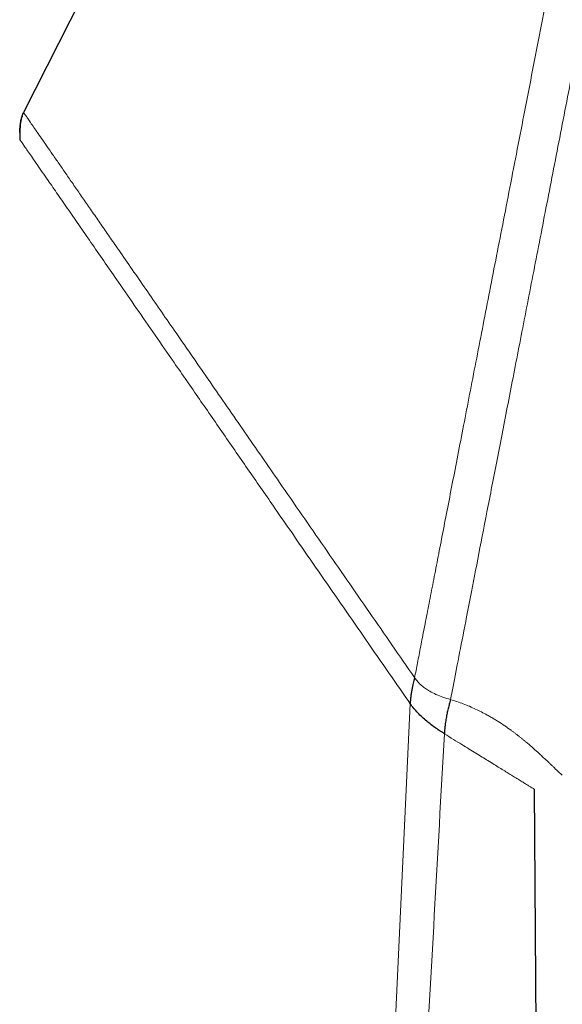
# Model space of a CAD drawing. Header units: millimetres. Extents: x 8 to 2230, y 12 to 2204.
# Tile 152 of 163: x 1594 to 1616, y 1818 to 1858. Entities that reach past the tile are written whole.
import ezdxf

# ---------------------------------------------------------------- set-up
doc = ezdxf.new("R2010")
doc.units = ezdxf.units.MM

msp = doc.modelspace()

# ---------------------------------------------------------------- linework, layer by layer
at = {"color": 7, "linetype": 'Continuous', "lineweight": 30}
for p, q in [((1626.978, 1919.638), (1593.961, 1854.344)), ((1593.902, 1854.199), (1593.901, 1854.196)), ((1593.902, 1854.199), (1593.901, 1854.196)), ((1593.905, 1854.212), (1593.961, 1854.344)), ((1614.677, 1826.897), (1614.679, 1826.896)), ((1614.679, 1826.896), (1615.46, 1727.15))]:
    msp.add_line(p, q, dxfattribs=at)
at = {"color": 252, "linetype": 'Continuous', "lineweight": 0}
for p, q in [((1593.901, 1854.196), (1593.905, 1854.212)), ((1609.649, 1830.361), (1604.141, 1711.299))]:
    msp.add_line(p, q, dxfattribs=at)
for points, knots in [([(1628.862, 1920.944), (1628.858, 1920.921), (1628.849, 1920.877), (1628.779, 1920.516), (1628.667, 1919.941), (1628.511, 1919.136), (1628.311, 1918.108), (1628.069, 1916.862), (1627.785, 1915.405), (1627.462, 1913.743), (1627.101, 1911.885), (1626.704, 1909.841), (1626.272, 1907.62), (1625.808, 1905.234), (1625.315, 1902.694), (1624.794, 1900.014), (1624.248, 1897.207), (1623.68, 1894.286), (1623.094, 1891.267), (1622.49, 1888.165), (1621.874, 1884.995), (1621.248, 1881.773), (1620.615, 1878.515), (1619.978, 1875.238), (1619.34, 1871.957), (1618.705, 1868.691), (1618.076, 1865.454), (1617.456, 1862.263), (1616.847, 1859.134), (1616.254, 1856.083), (1615.679, 1853.124), (1615.125, 1850.274), (1614.595, 1847.546), (1614.091, 1844.953), (1613.616, 1842.51), (1613.172, 1840.227), (1612.762, 1838.117), (1612.388, 1836.19), (1612.05, 1834.455), (1611.753, 1832.925), (1611.493, 1831.589), (1611.356, 1830.881), (1611.287, 1830.527)], [0, 0, 0, 0, 0.025, 0.05, 0.075, 0.1, 0.125, 0.15, 0.175, 0.2, 0.225, 0.25, 0.275, 0.3, 0.325, 0.35, 0.375, 0.4, 0.425, 0.45, 0.475, 0.5, 0.525, 0.55, 0.575, 0.6, 0.625, 0.65, 0.675, 0.7, 0.725, 0.75, 0.775, 0.8, 0.825, 0.85, 0.875, 0.9, 0.925, 0.95, 0.975, 1, 1, 1, 1]), ([(1609.83, 1831.417), (1609.868, 1831.613), (1609.945, 1832.007), (1610.076, 1832.68), (1610.218, 1833.411), (1610.373, 1834.207), (1610.539, 1835.059), (1610.715, 1835.965), (1610.9, 1836.922), (1611.097, 1837.935), (1611.306, 1839.009), (1611.526, 1840.144), (1611.758, 1841.339), (1612.001, 1842.585), (1612.252, 1843.88), (1612.512, 1845.215), (1612.778, 1846.586), (1613.051, 1847.991), (1613.332, 1849.435), (1613.622, 1850.925), (1613.92, 1852.461), (1614.227, 1854.039), (1614.54, 1855.65), (1614.859, 1857.291), (1615.182, 1858.95), (1615.507, 1860.623), (1615.834, 1862.307), (1616.166, 1864.011), (1616.502, 1865.742), (1616.843, 1867.498), (1617.189, 1869.276), (1617.536, 1871.062), (1617.884, 1872.854), (1618.231, 1874.637), (1618.575, 1876.409), (1618.917, 1878.166), (1619.257, 1879.916), (1619.597, 1881.667), (1619.937, 1883.415), (1620.276, 1885.159), (1620.612, 1886.884), (1620.943, 1888.589), (1621.268, 1890.262), (1621.587, 1891.9), (1621.898, 1893.502), (1622.204, 1895.076), (1622.506, 1896.629), (1622.803, 1898.158), (1623.095, 1899.66), (1623.379, 1901.122), (1623.656, 1902.543), (1623.922, 1903.912), (1624.177, 1905.227), (1624.422, 1906.488), (1624.658, 1907.701), (1624.886, 1908.871), (1625.104, 1909.996), (1625.313, 1911.072), (1625.512, 1912.092), (1625.698, 1913.053), (1625.872, 1913.948), (1626.033, 1914.776), (1626.182, 1915.539), (1626.318, 1916.24), (1626.442, 1916.881), (1626.555, 1917.459), (1626.655, 1917.972), (1626.741, 1918.419), (1626.815, 1918.797), (1626.875, 1919.105), (1626.921, 1919.343), (1626.954, 1919.512), (1626.975, 1919.618), (1626.977, 1919.632), (1626.978, 1919.638)], [0, 0, 0, 0, 0.013945, 0.02789, 0.041835, 0.055781, 0.069728, 0.083426, 0.097126, 0.110826, 0.124528, 0.138481, 0.152437, 0.166395, 0.180356, 0.194319, 0.208035, 0.221754, 0.235476, 0.249202, 0.263181, 0.277165, 0.291153, 0.305146, 0.319147, 0.332905, 0.346672, 0.360448, 0.374234, 0.388281, 0.402337, 0.416398, 0.430461, 0.444524, 0.458331, 0.472132, 0.485923, 0.499702, 0.513718, 0.527724, 0.541722, 0.555714, 0.569704, 0.583443, 0.597184, 0.610928, 0.624677, 0.638684, 0.652696, 0.666713, 0.680732, 0.694752, 0.708523, 0.722296, 0.73607, 0.749845, 0.763872, 0.777899, 0.791927, 0.805955, 0.819984, 0.833763, 0.847543, 0.861323, 0.875104, 0.88909, 0.903078, 0.917066, 0.931055, 0.945045, 0.958784, 0.972523, 0.986262, 1, 1, 1, 1]), ([(1609.83, 1831.417), (1609.524, 1831.859), (1608.912, 1832.743), (1607.996, 1834.067), (1607.08, 1835.39), (1606.167, 1836.71), (1605.255, 1838.026), (1604.412, 1839.245), (1603.636, 1840.365), (1602.928, 1841.388), (1602.224, 1842.405), (1601.525, 1843.416), (1600.831, 1844.419), (1600.178, 1845.362), (1599.567, 1846.245), (1598.997, 1847.068), (1598.437, 1847.877), (1597.95, 1848.581), (1597.533, 1849.183), (1597.183, 1849.689), (1596.843, 1850.181), (1596.512, 1850.658), (1596.194, 1851.117), (1595.889, 1851.558), (1595.6, 1851.976), (1595.328, 1852.37), (1595.075, 1852.735), (1594.843, 1853.069), (1594.636, 1853.369), (1594.455, 1853.631), (1594.302, 1853.851), (1594.177, 1854.032), (1594.08, 1854.171), (1594.012, 1854.27), (1593.969, 1854.332), (1593.964, 1854.34), (1593.961, 1854.344)], [0, 0, 0, 0, 0.046561, 0.093122, 0.139685, 0.186248, 0.232809, 0.279371, 0.315955, 0.352541, 0.389136, 0.425737, 0.462339, 0.498949, 0.530157, 0.561363, 0.592572, 0.623804, 0.644644, 0.665487, 0.686325, 0.707162, 0.728011, 0.748897, 0.769832, 0.790784, 0.811723, 0.832633, 0.853511, 0.87437, 0.895236, 0.916129, 0.937056, 0.958015, 0.979001, 1, 1, 1, 1]), ([(1609.649, 1830.361), (1609.197, 1831.014), (1608.293, 1832.32), (1606.938, 1834.277), (1605.585, 1836.231), (1604.333, 1838.04), (1603.182, 1839.703), (1602.133, 1841.219), (1601.092, 1842.723), (1600.147, 1844.089), (1599.297, 1845.316), (1598.543, 1846.405), (1597.868, 1847.38), (1597.273, 1848.241), (1596.753, 1848.992), (1596.255, 1849.712), (1595.783, 1850.393), (1595.346, 1851.025), (1594.993, 1851.535), (1594.715, 1851.936), (1594.501, 1852.245), (1594.314, 1852.516), (1594.155, 1852.745), (1594.025, 1852.933), (1593.908, 1853.102), (1593.819, 1853.232), (1593.807, 1853.249), (1593.801, 1853.257)], [0, 0, 0, 0, 0.069861, 0.139715, 0.209581, 0.279454, 0.334351, 0.389257, 0.444167, 0.499066, 0.540656, 0.582254, 0.62386, 0.655076, 0.686314, 0.717554, 0.74882, 0.780178, 0.811574, 0.832486, 0.853368, 0.874231, 0.895102, 0.916003, 0.936943, 0.968426, 1, 1, 1, 1]), ([(1593.819, 1853.232), (1593.81, 1853.245), (1593.801, 1853.258), (1593.801, 1853.257), (1593.801, 1853.257)], [0, 0, 0, 0, 0.968851, 1, 1, 1, 1]), ([(1611.287, 1830.527), (1611.184, 1830.56), (1610.986, 1830.624), (1610.704, 1830.733), (1610.466, 1830.848), (1610.269, 1830.971), (1610.106, 1831.099), (1609.957, 1831.246), (1609.873, 1831.359), (1609.83, 1831.417)], [0, 0, 0, 0, 0.192321, 0.37027, 0.535499, 0.653014, 0.767423, 0.881804, 1, 1, 1, 1]), ([(1615.825, 1827.457), (1615.825, 1827.457), (1615.825, 1827.457), (1615.816, 1827.464), (1615.779, 1827.497), (1615.72, 1827.55), (1615.641, 1827.624), (1615.553, 1827.707), (1615.464, 1827.792), (1615.38, 1827.873), (1615.286, 1827.962), (1615.183, 1828.061), (1615.07, 1828.167), (1614.956, 1828.273), (1614.842, 1828.376), (1614.732, 1828.477), (1614.616, 1828.579), (1614.492, 1828.687), (1614.378, 1828.783), (1614.276, 1828.868), (1614.192, 1828.937), (1614.107, 1829.005), (1614.019, 1829.074), (1613.93, 1829.143), (1613.839, 1829.212), (1613.696, 1829.317), (1613.497, 1829.458), (1613.291, 1829.595), (1613.148, 1829.684), (1613.076, 1829.729), (1613.002, 1829.773), (1612.928, 1829.817), (1612.853, 1829.859), (1612.728, 1829.929), (1612.55, 1830.024), (1612.31, 1830.142), (1612.064, 1830.252), (1611.812, 1830.353), (1611.556, 1830.445), (1611.375, 1830.5), (1611.287, 1830.527)], [0, 0, 0, 0, 0.000489, 0.055212, 0.111726, 0.167532, 0.223126, 0.279086, 0.315548, 0.351787, 0.388438, 0.425502, 0.461972, 0.497863, 0.527003, 0.555533, 0.583463, 0.610804, 0.639363, 0.655887, 0.672106, 0.688021, 0.703637, 0.718958, 0.733987, 0.74873, 0.786779, 0.822396, 0.831339, 0.840126, 0.84876, 0.857244, 0.86558, 0.873772, 0.897876, 0.920559, 0.941946, 0.962191, 0.981473, 1, 1, 1, 1]), ([(1611.039, 1829.139), (1610.766, 1824.23), (1610.22, 1814.411), (1609.401, 1799.682), (1608.582, 1784.953), (1607.763, 1770.224), (1606.944, 1755.495), (1606.124, 1740.766), (1605.305, 1726.036), (1604.759, 1716.217), (1604.486, 1711.307)], [0, 0, 0, 0, 0.125, 0.25, 0.375, 0.5, 0.625, 0.75, 0.875, 1, 1, 1, 1]), ([(1611.039, 1829.139), (1611.164, 1829.062), (1611.414, 1828.908), (1611.75, 1828.701), (1612.049, 1828.517), (1612.323, 1828.348), (1612.574, 1828.193), (1612.821, 1828.041), (1613.058, 1827.895), (1613.285, 1827.755), (1613.489, 1827.629), (1613.674, 1827.515), (1613.857, 1827.402), (1614.034, 1827.293), (1614.198, 1827.192), (1614.339, 1827.105), (1614.457, 1827.032), (1614.555, 1826.972), (1614.627, 1826.928), (1614.672, 1826.9), (1614.675, 1826.898), (1614.677, 1826.897)], [0, 0, 0, 0, 0.042141, 0.084269, 0.126412, 0.168558, 0.210709, 0.252859, 0.30344, 0.354022, 0.404604, 0.455187, 0.505769, 0.568991, 0.632214, 0.695432, 0.75865, 0.821869, 0.88508, 0.948288, 1, 1, 1, 1])]:
    msp.add_open_spline(points, degree=3, knots=knots, dxfattribs=at)
at = {"color": 7, "linetype": 'Continuous', "lineweight": 30}
for points, knots in [([(1593.901, 1854.196), (1593.899, 1854.19), (1593.873, 1854.128), (1593.847, 1854), (1593.814, 1853.786), (1593.803, 1853.537), (1593.802, 1853.35), (1593.801, 1853.257)], [0, 0, 0, 0, 0.021637, 0.213665, 0.409275, 0.706413, 1, 1, 1, 1]), ([(1593.805, 1853.539), (1593.805, 1853.541), (1593.806, 1853.638), (1593.817, 1853.8), (1593.847, 1854.019), (1593.883, 1854.139), (1593.901, 1854.196)], [0, 0, 0, 0, 0.007772, 0.438372, 0.7299, 1, 1, 1, 1]), ([(1609.83, 1831.417), (1609.825, 1831.393), (1609.814, 1831.342), (1609.791, 1831.248), (1609.764, 1831.137), (1609.736, 1831.01), (1609.708, 1830.869), (1609.686, 1830.737), (1609.671, 1830.624), (1609.661, 1830.539), (1609.653, 1830.451), (1609.65, 1830.391), (1609.649, 1830.361)], [0, 0, 0, 0, 0.123615, 0.258314, 0.397777, 0.536013, 0.667694, 0.788807, 0.844921, 0.89827, 0.949552, 1, 1, 1, 1]), ([(1611.287, 1830.527), (1611.278, 1830.49), (1611.26, 1830.414), (1611.216, 1830.263), (1611.17, 1830.086), (1611.127, 1829.886), (1611.091, 1829.672), (1611.058, 1829.419), (1611.046, 1829.235), (1611.039, 1829.139)], [0, 0, 0, 0, 0.16252, 0.333031, 0.502889, 0.626801, 0.747893, 0.869821, 1, 1, 1, 1]), ([(1611.039, 1829.139), (1610.985, 1829.174), (1610.873, 1829.244), (1610.693, 1829.366), (1610.508, 1829.502), (1610.32, 1829.652), (1610.134, 1829.813), (1609.958, 1829.985), (1609.792, 1830.166), (1609.696, 1830.297), (1609.649, 1830.361)], [0, 0, 0, 0, 0.120997, 0.245806, 0.373172, 0.501673, 0.62985, 0.756333, 0.87997, 1, 1, 1, 1])]:
    msp.add_open_spline(points, degree=3, knots=knots, dxfattribs=at)

doc.saveas('drawing.dxf')
